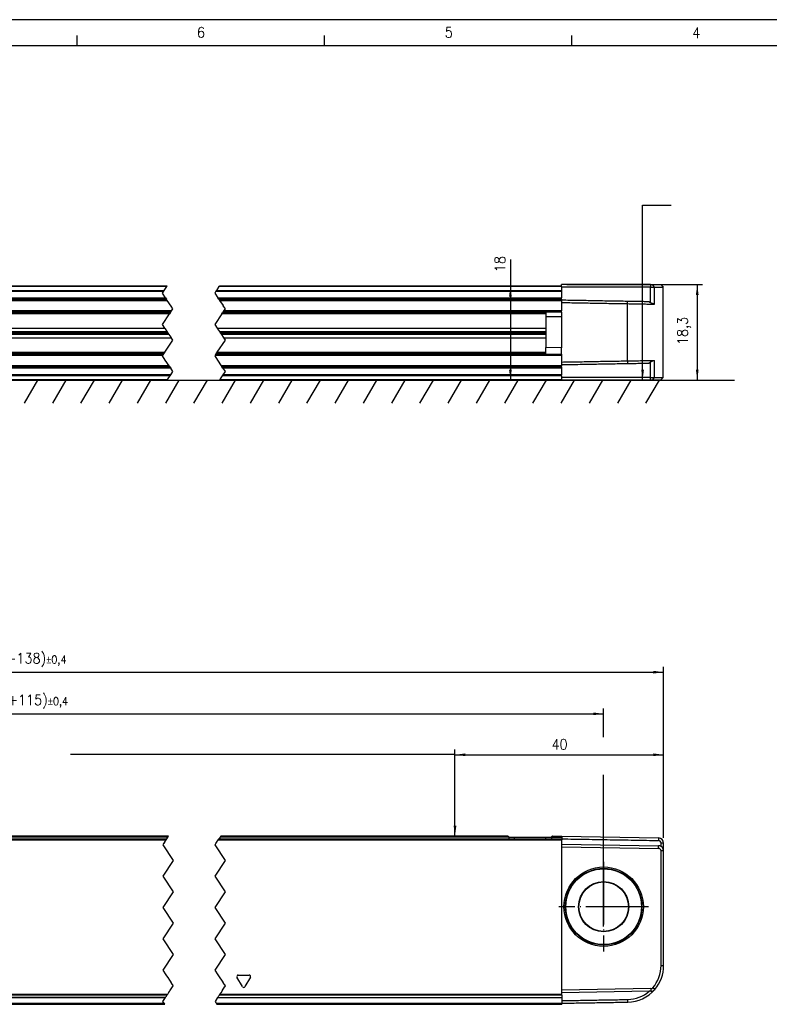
# Model space of a CAD drawing. Header units: millimetres. Extents: x -500 to 879, y -326 to 328.
# Tile 13 of 19: x -207 to -64, y 139 to 328. Entities that reach past the tile are written whole.
import ezdxf

# ---------------------------------------------------------------- set-up
doc = ezdxf.new("R2010")
doc.units = ezdxf.units.MM
doc.linetypes.add('DOT_CENTER', pattern=[14, 12, -1, 0, -1])
doc.layers.add('1', color=7, linetype='Continuous')
doc.styles.add('CONVERTER_11', font='txt.shx', dxfattribs={"width": 0.9})
doc.dimstyles.new('ME10_DIM_15', dxfattribs={"dimtxt": 2, "dimasz": 2, "dimexe": 1, "dimexo": 1, "dimgap": 1, "dimtad": 1, "dimdsep": 46, "dimtxsty": 'CONVERTER_11', "dimsah": 1, "dimcen": 0.09, "dimclrd": 2, "dimclre": 2, "dimclrt": 2, "dimadec": 0, "dimazin": 0, "dimtfac": 1, "dimtdec": 4, "dimtix": 1, "dimtmove": 0, "dimatfit": 3, "dimfxl": 1, "dimtolj": 1, "dimtzin": 0, "dimarcsym": 0})
doc.dimstyles.new('ME10_DIM_16', dxfattribs={"dimtxt": 2, "dimasz": 2, "dimexe": 1, "dimexo": 1, "dimgap": 1, "dimtad": 1, "dimdsep": 46, "dimtxsty": 'CONVERTER_11', "dimsah": 1, "dimcen": 0.09, "dimclrd": 2, "dimclre": 2, "dimclrt": 2, "dimadec": 0, "dimazin": 0, "dimtfac": 1, "dimtdec": 4, "dimtix": 1, "dimtmove": 0, "dimatfit": 3, "dimfxl": 1, "dimtolj": 1, "dimtzin": 0, "dimarcsym": 0})
doc.dimstyles.new('ME10_DIM_22', dxfattribs={"dimtxt": 2, "dimasz": 2, "dimexe": 1, "dimexo": 1, "dimgap": 1, "dimtad": 1, "dimdsep": 46, "dimtxsty": 'CONVERTER_11', "dimsah": 1, "dimcen": 0.09, "dimclrd": 2, "dimclre": 2, "dimclrt": 2, "dimadec": 0, "dimazin": 0, "dimtfac": 1, "dimtdec": 4, "dimtix": 1, "dimtmove": 0, "dimatfit": 3, "dimfxl": 1, "dimtolj": 1, "dimtzin": 0, "dimarcsym": 0})
doc.dimstyles.new('ME10_DIM_24', dxfattribs={"dimtxt": 2, "dimasz": 2, "dimexe": 1, "dimexo": 1, "dimgap": 1, "dimtad": 1, "dimdsep": 46, "dimtxsty": 'CONVERTER_11', "dimsah": 1, "dimcen": 0.09, "dimclrd": 2, "dimclre": 2, "dimclrt": 2, "dimadec": 0, "dimazin": 0, "dimtol": 1, "dimtp": 0.4, "dimtm": 0.4, "dimtfac": 0.75, "dimtdec": 0, "dimtix": 1, "dimtmove": 0, "dimatfit": 3, "dimfxl": 1, "dimtolj": 1, "dimtzin": 0, "dimarcsym": 0})
doc.dimstyles.new('ME10_DIM_25', dxfattribs={"dimtxt": 2, "dimasz": 2, "dimexe": 1, "dimexo": 1, "dimgap": 1, "dimtad": 1, "dimdsep": 46, "dimtxsty": 'CONVERTER_11', "dimsah": 1, "dimcen": 0.09, "dimclrd": 2, "dimclre": 2, "dimclrt": 2, "dimadec": 0, "dimazin": 0, "dimtol": 1, "dimtp": 0.4, "dimtm": 0.4, "dimtfac": 0.75, "dimtdec": 0, "dimtix": 1, "dimtmove": 0, "dimatfit": 3, "dimfxl": 1, "dimtolj": 1, "dimtzin": 0, "dimarcsym": 0})
doc.dimstyles.get("Standard").update_dxf_attribs({"dimtxt": 0.18, "dimasz": 0.18, "dimexe": 0.18, "dimexo": 0.0625, "dimgap": 0.09, "dimtad": 0, "dimtih": 1, "dimtoh": 1, "dimdec": 4, "dimzin": 0, "dimdsep": 46, "dimtxsty": 'Standard', "dimcen": 0.09, "dimadec": 0, "dimazin": 0, "dimtfac": 1, "dimtdec": 4, "dimtofl": 0, "dimtmove": 0, "dimatfit": 3, "dimfxl": 1, "dimtolj": 1, "dimtzin": 0, "dimarcsym": 0})

# ---------------------------------------------------------------- blocks, each defined once
blk = doc.blocks.new('REGLA_S-520-T__26', base_point=(-328.87, 258.75))
at = {"color": 7, "linetype": 'Continuous'}
for p, q in [((-328.37, 277.05), (-328.87, 276.55)), ((-328.87, 276.55), (-328.87, 259.25)), ((-327.17, 276.55), (-328.87, 276.55)), ((-326.79, 277.05), (-328.37, 277.05)), ((-326.43, 276.55), (-327.17, 276.55)), ((-326.42, 277.05), (-326.79, 277.05)), ((-312.37, 276.55), (-326.43, 276.55)), ((-309.37, 277.05), (-326.42, 277.05)), ((-309.37, 277.05), (-309.37, 276.75)), ((-303.64, 276.75), (-309.37, 276.75)), ((-295.1, 276.75), (-303.64, 276.75)), ((-291.24, 276.75), (-295.1, 276.75)), ((-251.5, 276.75), (-291.24, 276.75)), ((-251.5, 276.75), (-247.64, 276.75)), ((-247.64, 276.75), (-239.1, 276.75)), ((-239.1, 276.75), (-219.37, 276.75)), ((-178.94, 276.75), (-219.37, 276.75)), ((-103.34, 276.75), (-168.94, 276.75)), ((-103.34, 276.75), (-103.34, 277.05)), ((-86.29, 277.05), (-103.34, 277.05)), ((-103.34, 276.65), (-103.34, 276.75)), ((-103.34, 276.65), (-103.34, 276.55)), ((-103.34, 276.55), (-103.34, 275.93)), ((-86.29, 276.55), (-103.34, 276.55)), ((-103.34, 275.93), (-103.34, 275.75)), ((-103.34, 275.75), (-103.34, 274.49)), ((-86.29, 277.05), (-85.92, 277.05)), ((-86.29, 276.55), (-85.55, 276.55)), ((-85.92, 277.05), (-84.34, 277.05)), ((-85.55, 276.55), (-83.84, 276.55)), ((-84.34, 277.05), (-83.84, 276.55)), ((-83.84, 259.25), (-83.84, 276.55)), ((-326.11, 273.81), (-326.43, 273.59)), ((-219.37, 274.21), (-179.05, 274.21)), ((-169.05, 274.21), (-103.34, 274.21)), ((-103.34, 274.21), (-103.34, 274.49)), ((-103.34, 274.21), (-103.34, 274.1)), ((-103.34, 274.1), (-103.34, 274.01)), ((-103.34, 274.01), (-103.34, 273.6)), ((-103.34, 273.6), (-103.34, 271.98)), ((-86.6, 273.81), (-86.29, 273.59)), ((-178.26, 271.78), (-219.37, 271.78)), ((-103.34, 271.78), (-168.26, 271.78)), ((-106.34, 271.78), (-106.34, 270.83)), ((-103.34, 271.78), (-103.34, 271.98)), ((-103.34, 271.78), (-103.34, 270.85)), ((-103.34, 270.85), (-106.34, 270.83)), ((-106.34, 270.83), (-106.34, 264.97)), ((-219.37, 268.7), (-179.38, 268.7)), ((-219.37, 268.04), (-178.94, 268.04)), ((-169.38, 268.7), (-106.34, 268.7)), ((-168.94, 268.04), (-106.34, 268.04)), ((-178.74, 267.75), (-219.37, 267.75)), ((-178.55, 267.46), (-219.37, 267.46)), ((-178.11, 266.8), (-219.37, 266.8)), ((-106.34, 267.75), (-168.74, 267.75)), ((-106.34, 267.46), (-168.55, 267.46)), ((-106.34, 266.8), (-168.11, 266.8)), ((-103.34, 264.95), (-106.34, 264.97)), ((-106.34, 263.72), (-106.34, 264.97)), ((-103.34, 263.72), (-103.34, 264.95)), ((-326.11, 261.99), (-326.43, 262.21)), ((-219.37, 263.72), (-179.63, 263.72)), ((-169.63, 263.72), (-103.34, 263.72)), ((-103.34, 263.72), (-103.34, 263.52)), ((-103.34, 263.52), (-103.34, 262.2)), ((-86.6, 261.99), (-86.29, 262.21)), ((-178.44, 261.29), (-219.37, 261.29)), ((-103.34, 261.29), (-168.44, 261.29)), ((-103.34, 262.2), (-103.34, 261.7)), ((-103.34, 261.7), (-103.34, 261.49)), ((-103.34, 261.29), (-103.34, 261.49)), ((-103.34, 261.29), (-103.34, 261.01)), ((-103.34, 261.01), (-103.34, 259.75)), ((-327.17, 259.25), (-328.87, 259.25)), ((-328.37, 258.75), (-328.87, 259.25)), ((-326.79, 258.75), (-328.37, 258.75)), ((-326.43, 259.25), (-327.17, 259.25)), ((-326.42, 258.75), (-326.79, 258.75)), ((-326.43, 259.25), (-312.37, 259.25)), ((-326.42, 258.75), (-312.37, 258.75)), ((-312.37, 258.75), (-309.42, 258.75)), ((-309.37, 258.75), (-291.24, 258.75)), ((-251.5, 258.75), (-291.24, 258.75)), ((-251.5, 258.75), (-219.37, 258.75)), ((-178.94, 258.75), (-219.37, 258.75)), ((-168.94, 258.75), (-103.34, 258.75)), ((-103.34, 259.57), (-103.34, 259.75)), ((-103.34, 259.57), (-103.34, 259.25)), ((-103.34, 259.25), (-103.34, 258.85)), ((-86.29, 259.25), (-103.34, 259.25)), ((-103.34, 258.85), (-103.34, 258.8)), ((-103.34, 258.8), (-103.34, 258.75)), ((-103.34, 258.8), (-103.29, 258.8)), ((-103.29, 258.8), (-103.29, 258.75)), ((-86.29, 258.75), (-103.29, 258.75)), ((-86.29, 259.25), (-85.55, 259.25)), ((-85.92, 258.75), (-86.29, 258.75)), ((-84.34, 258.75), (-85.92, 258.75)), ((-85.55, 259.25), (-83.84, 259.25)), ((-84.34, 258.75), (-83.84, 259.25))]:
    blk.add_line(p, q, dxfattribs=at)
at = {"color": 3, "linetype": 'Continuous'}
for p, q in [((-326.79, 277.05), (-327.17, 276.55)), ((-327.17, 276.55), (-327.17, 273.29)), ((-326.42, 277.05), (-326.43, 276.55)), ((-326.43, 276.55), (-326.43, 273.59)), ((-251.56, 276.65), (-291.19, 276.65)), ((-179.01, 276.65), (-219.37, 276.65)), ((-219.37, 275.93), (-179.49, 275.93)), ((-219.37, 275.75), (-179.61, 275.75)), ((-169.61, 275.75), (-103.34, 275.75)), ((-169.49, 275.93), (-103.34, 275.93)), ((-103.34, 276.65), (-169.01, 276.65)), ((-86.29, 277.05), (-86.29, 276.55)), ((-86.29, 273.59), (-86.29, 276.55)), ((-85.55, 276.55), (-85.92, 277.05)), ((-85.55, 273.29), (-85.55, 276.55)), ((-321.99, 273.38), (-321.99, 273.88)), ((-219.37, 274.49), (-179.24, 274.49)), ((-219.37, 274.01), (-178.92, 274.01)), ((-169.24, 274.49), (-103.34, 274.49)), ((-168.92, 274.01), (-103.34, 274.01)), ((-90.72, 273.38), (-90.72, 273.88)), ((-321.99, 273.38), (-321.99, 262.42)), ((-178.12, 271.98), (-219.37, 271.98)), ((-219.37, 271.64), (-178.35, 271.64)), ((-168.35, 271.64), (-106.34, 271.64)), ((-103.34, 271.98), (-168.12, 271.98)), ((-90.72, 262.42), (-90.72, 273.38)), ((-178.48, 271.44), (-219.37, 271.44)), ((-106.34, 271.44), (-168.48, 271.44)), ((-103.34, 270.85), (-103.34, 264.95)), ((-327.17, 262.51), (-327.17, 259.25)), ((-326.43, 262.21), (-326.43, 259.25)), ((-321.99, 262.42), (-321.99, 261.92)), ((-219.37, 264.06), (-179.4, 264.06)), ((-179.54, 263.86), (-219.37, 263.86)), ((-219.37, 263.52), (-179.77, 263.52)), ((-169.77, 263.52), (-103.34, 263.52)), ((-106.34, 263.86), (-169.54, 263.86)), ((-169.4, 264.06), (-106.34, 264.06)), ((-90.72, 262.42), (-90.72, 261.92)), ((-86.29, 259.25), (-86.29, 262.21)), ((-85.55, 259.25), (-85.55, 262.51)), ((-178.57, 261.49), (-219.37, 261.49)), ((-178.25, 261.01), (-219.37, 261.01)), ((-103.34, 261.49), (-168.57, 261.49)), ((-103.34, 261.01), (-168.25, 261.01)), ((-326.79, 258.75), (-327.17, 259.25)), ((-326.42, 258.75), (-326.43, 259.25)), ((-291.19, 258.85), (-251.56, 258.85)), ((-178.27, 259.75), (-219.37, 259.75)), ((-178.4, 259.57), (-219.37, 259.57)), ((-219.37, 258.85), (-178.88, 258.85)), ((-168.88, 258.85), (-103.34, 258.85)), ((-103.34, 259.57), (-168.4, 259.57)), ((-103.34, 259.75), (-168.27, 259.75)), ((-86.29, 258.75), (-86.29, 259.25)), ((-85.92, 258.75), (-85.55, 259.25))]:
    blk.add_line(p, q, dxfattribs=at)
at = {"color": 2, "linetype": 'DOT_CENTER'}
for p, q in [((-179.84, 275.4), (-179.61, 275.75)), ((-179.61, 275.75), (-179.49, 275.93)), ((-179.49, 275.93), (-179.01, 276.65)), ((-179.01, 276.65), (-178.94, 276.75)), ((-169.61, 275.75), (-169.84, 275.4)), ((-169.49, 275.93), (-169.61, 275.75)), ((-169.01, 276.65), (-169.49, 275.93)), ((-168.94, 276.75), (-169.01, 276.65)), ((-179.24, 274.49), (-179.84, 275.4)), ((-179.24, 274.49), (-179.05, 274.21)), ((-178.92, 274.01), (-179.05, 274.21)), ((-178.19, 272.92), (-178.92, 274.01)), ((-169.84, 275.4), (-169.24, 274.49)), ((-169.05, 274.21), (-169.24, 274.49)), ((-169.05, 274.21), (-168.92, 274.01)), ((-168.92, 274.01), (-168.24, 273)), ((-178.35, 271.64), (-178.48, 271.44)), ((-178.35, 271.64), (-178.26, 271.78)), ((-178.26, 271.78), (-178.21, 271.86)), ((-178.21, 271.86), (-178.12, 271.98)), ((-177.84, 272.4), (-178.19, 272.92)), ((-178.12, 271.98), (-177.84, 272.4)), ((-168.48, 271.44), (-168.35, 271.64)), ((-168.26, 271.78), (-168.35, 271.64)), ((-168.21, 271.86), (-168.26, 271.78)), ((-168.19, 272.92), (-168.24, 273)), ((-168.12, 271.98), (-168.21, 271.86)), ((-168.19, 272.92), (-167.84, 272.4)), ((-167.84, 272.4), (-168.12, 271.98)), ((-179.84, 269.4), (-178.48, 271.44)), ((-168.48, 271.44), (-169.84, 269.4)), ((-179.38, 268.7), (-179.84, 269.4)), ((-179.28, 268.55), (-179.38, 268.7)), ((-178.94, 268.04), (-179.28, 268.55)), ((-178.74, 267.75), (-178.94, 268.04)), ((-169.84, 269.4), (-169.38, 268.7)), ((-169.38, 268.7), (-169.28, 268.55)), ((-169.28, 268.55), (-168.94, 268.04)), ((-168.94, 268.04), (-168.74, 267.75)), ((-179.4, 264.06), (-177.84, 266.4)), ((-178.55, 267.46), (-178.74, 267.75)), ((-178.21, 266.95), (-178.55, 267.46)), ((-178.11, 266.8), (-178.21, 266.95)), ((-177.84, 266.4), (-178.11, 266.8)), ((-167.84, 266.4), (-169.4, 264.06)), ((-168.74, 267.75), (-168.55, 267.46)), ((-168.55, 267.46), (-168.21, 266.95)), ((-168.21, 266.95), (-168.11, 266.8)), ((-168.11, 266.8), (-167.84, 266.4)), ((-179.84, 263.4), (-179.77, 263.52)), ((-179.3, 262.58), (-179.84, 263.4)), ((-179.77, 263.52), (-179.68, 263.65)), ((-179.68, 263.65), (-179.63, 263.72)), ((-179.63, 263.72), (-179.54, 263.86)), ((-179.4, 264.06), (-179.54, 263.86)), ((-178.57, 261.49), (-179.3, 262.58)), ((-169.77, 263.52), (-169.84, 263.4)), ((-169.84, 263.4), (-169.3, 262.58)), ((-169.68, 263.65), (-169.77, 263.52)), ((-169.63, 263.72), (-169.68, 263.65)), ((-169.54, 263.86), (-169.63, 263.72)), ((-169.54, 263.86), (-169.4, 264.06)), ((-169.3, 262.58), (-168.57, 261.49)), ((-178.44, 261.29), (-178.57, 261.49)), ((-178.44, 261.29), (-178.25, 261.01)), ((-178.27, 259.75), (-177.84, 260.4)), ((-177.84, 260.4), (-178.25, 261.01)), ((-168.57, 261.49), (-168.44, 261.29)), ((-168.25, 261.01), (-168.44, 261.29)), ((-167.84, 260.4), (-168.27, 259.75)), ((-168.25, 261.01), (-167.84, 260.4)), ((-178.88, 258.85), (-178.94, 258.75)), ((-178.81, 258.95), (-178.88, 258.85)), ((-178.81, 258.95), (-178.4, 259.57)), ((-178.4, 259.57), (-178.27, 259.75)), ((-168.88, 258.85), (-168.94, 258.75)), ((-168.81, 258.95), (-168.88, 258.85)), ((-168.4, 259.57), (-168.81, 258.95)), ((-168.27, 259.75), (-168.4, 259.57))]:
    blk.add_line(p, q, dxfattribs=at)
at = {"color": 7, "linetype": 'Continuous'}
for points, knots in [([(-326.43, 273.59), (-326.49, 273.55), (-326.62, 273.47), (-326.8, 273.38), (-326.96, 273.32), (-327.06, 273.3), (-327.09, 273.29)], [0, 0, 0, 0, 0.2322232, 0.4424336, 0.6194337, 0.7344718, 0.7344718, 0.7344718, 0.7344718]), ([(-321.99, 273.88), (-322.44, 273.87), (-323.32, 273.86), (-324.46, 273.84), (-325.38, 273.82), (-325.88, 273.81), (-326.11, 273.81)], [0, 0, 0, 0, 1.348748, 2.635871, 3.411692, 4.119118, 4.119118, 4.119118, 4.119118]), ([(-312.37, 274.05), (-312.92, 274.04), (-314.02, 274.02), (-316.18, 273.98), (-318.83, 273.93), (-320.94, 273.9), (-321.99, 273.88)], [0, 0, 0, 0, 1.651431, 3.302863, 6.463121, 9.622621, 9.622621, 9.622621, 9.622621]), ([(-312.37, 273.55), (-312.92, 273.54), (-314.02, 273.52), (-316.18, 273.48), (-318.83, 273.43), (-320.94, 273.4), (-321.99, 273.38)], [0, 0, 0, 0, 1.651431, 3.302863, 6.463247, 9.623627, 9.623627, 9.623627, 9.623627]), ([(-103.34, 274.1), (-102.29, 274.08), (-100.19, 274.05), (-97.04, 273.99), (-93.88, 273.93), (-91.78, 273.9), (-90.72, 273.88)], [0, 0, 0, 0, 3.15166, 6.30332, 9.463578, 12.623077, 12.623077, 12.623077, 12.623077]), ([(-103.34, 273.6), (-102.29, 273.58), (-100.19, 273.55), (-97.04, 273.49), (-93.88, 273.43), (-91.78, 273.4), (-90.72, 273.38)], [0, 0, 0, 0, 3.15166, 6.30332, 9.463704, 12.624084, 12.624084, 12.624084, 12.624084]), ([(-90.72, 273.88), (-90.27, 273.87), (-89.4, 273.86), (-88.26, 273.84), (-87.33, 273.82), (-86.84, 273.81), (-86.6, 273.81)], [0, 0, 0, 0, 1.348748, 2.635871, 3.411692, 4.119118, 4.119118, 4.119118, 4.119118]), ([(-85.62, 273.29), (-85.66, 273.3), (-85.75, 273.32), (-85.93, 273.39), (-86.11, 273.48), (-86.23, 273.56), (-86.29, 273.59)], [0, 0, 0, 0, 0.1150381, 0.2920382, 0.5482243, 0.7344433, 0.7344433, 0.7344433, 0.7344433]), ([(-327.09, 273.29), (-327.11, 273.29), (-327.13, 273.29), (-327.16, 273.29), (-327.17, 273.29)], [0, 0, 0, 0, 0.03784451, 0.07535163, 0.07535163, 0.07535163, 0.07535163]), ([(-321.99, 273.38), (-322.48, 273.37), (-323.42, 273.36), (-324.78, 273.33), (-325.99, 273.31), (-326.75, 273.3), (-327.09, 273.29)], [0, 0, 0, 0, 1.45285, 2.839722, 4.057135, 5.101104, 5.101104, 5.101104, 5.101104]), ([(-90.72, 273.38), (-90.24, 273.37), (-89.29, 273.36), (-87.94, 273.33), (-86.72, 273.31), (-85.97, 273.3), (-85.62, 273.29)], [0, 0, 0, 0, 1.45285, 2.839722, 4.057135, 5.101104, 5.101104, 5.101104, 5.101104]), ([(-85.62, 273.29), (-85.61, 273.29), (-85.58, 273.29), (-85.56, 273.29), (-85.55, 273.29)], [0, 0, 0, 0, 0.03784454, 0.07535239, 0.07535239, 0.07535239, 0.07535239]), ([(-327.08, 262.51), (-327.09, 262.51), (-327.12, 262.51), (-327.15, 262.51), (-327.17, 262.51)], [0, 0, 0, 0, 0.04570452, 0.09092027, 0.09092027, 0.09092027, 0.09092027]), ([(-321.99, 262.42), (-322.48, 262.43), (-323.42, 262.44), (-324.77, 262.47), (-325.98, 262.49), (-326.73, 262.5), (-327.08, 262.51)], [0, 0, 0, 0, 1.45285, 2.839722, 4.047794, 5.085535, 5.085535, 5.085535, 5.085535]), ([(-327.08, 262.51), (-327.04, 262.5), (-326.95, 262.47), (-326.81, 262.42), (-326.63, 262.34), (-326.51, 262.26), (-326.43, 262.21)], [0, 0, 0, 0, 0.1301788, 0.2770345, 0.4475943, 0.7194568, 0.7194568, 0.7194568, 0.7194568]), ([(-312.37, 262.25), (-312.92, 262.26), (-314.02, 262.28), (-316.18, 262.32), (-318.83, 262.37), (-320.94, 262.4), (-321.99, 262.42)], [0, 0, 0, 0, 1.651431, 3.302863, 6.463247, 9.623627, 9.623627, 9.623627, 9.623627]), ([(-103.34, 262.2), (-102.29, 262.22), (-100.19, 262.25), (-97.04, 262.31), (-93.88, 262.37), (-91.78, 262.4), (-90.72, 262.42)], [0, 0, 0, 0, 3.15166, 6.30332, 9.463704, 12.624084, 12.624084, 12.624084, 12.624084]), ([(-90.72, 262.42), (-90.24, 262.43), (-89.29, 262.44), (-87.94, 262.47), (-86.73, 262.49), (-85.98, 262.5), (-85.64, 262.5)], [0, 0, 0, 0, 1.45285, 2.839722, 4.047794, 5.085555, 5.085555, 5.085555, 5.085555]), ([(-86.29, 262.21), (-86.22, 262.25), (-86.1, 262.33), (-85.92, 262.42), (-85.77, 262.47), (-85.68, 262.49), (-85.64, 262.5)], [0, 0, 0, 0, 0.2322232, 0.4424336, 0.5889915, 0.717661, 0.717661, 0.717661, 0.717661]), ([(-85.64, 262.5), (-85.63, 262.5), (-85.62, 262.51), (-85.59, 262.51), (-85.57, 262.51), (-85.56, 262.51), (-85.55, 262.51)], [0, 0, 0, 0, 0.02214922, 0.04363428, 0.06769241, 0.09004996, 0.09004996, 0.09004996, 0.09004996]), ([(-321.99, 261.92), (-322.44, 261.93), (-323.32, 261.94), (-324.46, 261.96), (-325.38, 261.98), (-325.88, 261.99), (-326.11, 261.99)], [0, 0, 0, 0, 1.348748, 2.635871, 3.411692, 4.119118, 4.119118, 4.119118, 4.119118]), ([(-312.37, 261.75), (-312.92, 261.76), (-314.02, 261.78), (-316.18, 261.82), (-318.83, 261.87), (-320.94, 261.9), (-321.99, 261.92)], [0, 0, 0, 0, 1.651431, 3.302863, 6.463121, 9.622621, 9.622621, 9.622621, 9.622621]), ([(-103.34, 261.7), (-102.29, 261.72), (-100.19, 261.75), (-97.04, 261.81), (-93.88, 261.87), (-91.78, 261.9), (-90.72, 261.92)], [0, 0, 0, 0, 3.15166, 6.30332, 9.463578, 12.623077, 12.623077, 12.623077, 12.623077]), ([(-90.72, 261.92), (-90.27, 261.93), (-89.4, 261.94), (-88.26, 261.96), (-87.33, 261.98), (-86.84, 261.99), (-86.6, 261.99)], [0, 0, 0, 0, 1.348748, 2.635871, 3.411692, 4.119118, 4.119118, 4.119118, 4.119118])]:
    blk.add_open_spline(points, degree=3, knots=knots, dxfattribs=at)
blk = doc.blocks.new('REGLA_S2-520-T__28', base_point=(-328.87, 258.75))
blk.add_blockref('REGLA_S-520-T__26', (-328.87, 258.75))
blk = doc.blocks.new('*D56')
at = {"layer": '1', "color": 2, "linetype": 'Continuous'}
for p, q in [((-113.15, 281.82), (-113.15, 276.75)), ((-104.34, 276.75), (-114.15, 276.75)), ((-113.15, 276.75), (-113.15, 258.75)), ((-104.34, 258.75), (-114.15, 258.75))]:
    blk.add_line(p, q, dxfattribs=at)
at = {"layer": '1', "color": 2}
for points in [[(-112.89, 274.75), (-113.41, 274.75), (-113.15, 276.75)], [(-113.41, 260.75), (-112.89, 260.75), (-113.15, 258.75)]]:
    blk.add_solid(points, dxfattribs=at)
at = {"layer": '1', "color": 2, "insert": (-114.15, 279.42), "char_height": 2, "attachment_point": 7, "rotation": 90, "line_spacing_factor": 0.60024, "style": 'CONVERTER_11'}
blk.add_mtext('18', dxfattribs=at)
blk = doc.blocks.new('*D57')
at = {"layer": '1', "color": 2, "linetype": 'Continuous'}
for p, q in [((-102.34, 277.05), (-76.33, 277.05)), ((-77.33, 277.05), (-77.33, 258.75)), ((-85.29, 258.75), (-76.33, 258.75))]:
    blk.add_line(p, q, dxfattribs=at)
at = {"layer": '1', "color": 2}
for points in [[(-77.07, 275.05), (-77.59, 275.05), (-77.33, 277.05)], [(-77.59, 260.75), (-77.07, 260.75), (-77.33, 258.75)]]:
    blk.add_solid(points, dxfattribs=at)
at = {"layer": '1', "color": 2, "insert": (-78.53, 265.45), "char_height": 2, "attachment_point": 7, "rotation": 90, "line_spacing_factor": 0.60024, "style": 'CONVERTER_11'}
blk.add_mtext('18,3', dxfattribs=at)
blk = doc.blocks.new('REGLA_S-520-T__33', base_point=(-328.8, 139.15))
at = {"color": 3, "linetype": 'Continuous'}
for p, q in [((-309.3, 170.66), (-179.14, 170.66)), ((-178.81, 171.15), (-299.13, 171.15)), ((-169.14, 170.66), (-103.27, 170.66)), ((-113.44, 171.15), (-168.81, 171.15)), ((-112.37, 170.86), (-112.37, 171.15)), ((-106.37, 170.86), (-106.37, 171.15)), ((-105.3, 171.15), (-103.27, 171.15)), ((-84.76, 171.03), (-84.76, 170.83)), ((-84.76, 170.83), (-84.76, 170.53)), ((-83.77, 170.03), (-84.27, 170.03)), ((-84.76, 169.03), (-84.76, 169.53)), ((-83.77, 168.53), (-84.27, 168.53)), ((-84.27, 146.57), (-83.77, 146.57)), ((-164.49, 142.53), (-165.56, 144.37)), ((-165.34, 144.75), (-163.21, 144.75)), ((-162.99, 144.37), (-164.06, 142.53)), ((-86.22, 142.15), (-86.21, 141.65)), ((-85.48, 141.99), (-85.85, 142.32)), ((-178.87, 141.05), (-309.3, 141.05)), ((-178.99, 140.88), (-309.3, 140.88)), ((-179.27, 140.45), (-309.3, 140.45)), ((-169.27, 140.46), (-103.27, 140.46)), ((-103.27, 140.88), (-168.99, 140.88)), ((-103.27, 141.05), (-168.87, 141.05)), ((-90.65, 139.57), (-90.65, 140.07)), ((-309.3, 139.35), (-179.54, 139.35)), ((-169.54, 139.35), (-103.27, 139.35))]:
    blk.add_line(p, q, dxfattribs=at)
at = {"color": 7, "linetype": 'Continuous'}
for p, q in [((-307.27, 170.86), (-179, 170.86)), ((-178.67, 171.35), (-298.84, 171.35)), ((-169, 170.86), (-113.44, 170.86)), ((-113.74, 171.35), (-168.67, 171.35)), ((-113.44, 171.15), (-112.37, 171.15)), ((-113.44, 171.15), (-113.44, 170.86)), ((-113.44, 170.86), (-103.27, 170.86)), ((-112.37, 171.15), (-106.37, 171.15)), ((-106.37, 171.15), (-105.3, 171.15)), ((-105.3, 171.15), (-105.3, 170.86)), ((-105.01, 171.35), (-104.27, 171.35)), ((-104.27, 171.35), (-103.27, 171.35)), ((-103.27, 171.35), (-103.27, 171.15)), ((-103.27, 171.35), (-84.76, 171.03)), ((-103.27, 171.15), (-103.27, 170.86)), ((-103.27, 170.86), (-103.27, 170.84)), ((-103.27, 170.84), (-103.27, 170.66)), ((-103.27, 169.85), (-103.27, 170.66)), ((-103.27, 169.85), (-84.76, 169.53)), ((-103.27, 169.35), (-103.27, 169.85)), ((-83.77, 168.53), (-83.77, 170.03)), ((-103.27, 141.85), (-103.27, 169.35)), ((-103.27, 169.35), (-84.76, 169.03)), ((-84.27, 146.57), (-84.27, 168.53)), ((-83.77, 146.57), (-83.77, 168.53)), ((-86.22, 142.15), (-103.27, 141.85)), ((-103.27, 141.36), (-103.27, 141.85)), ((-86.53, 141.64), (-103.27, 141.36)), ((-86.21, 141.65), (-86.53, 141.64)), ((-309.3, 140.43), (-179.28, 140.43)), ((-169.28, 140.43), (-103.27, 140.43)), ((-103.27, 141.05), (-103.27, 141.36)), ((-103.27, 140.88), (-103.27, 141.05)), ((-103.27, 140.88), (-103.27, 140.46)), ((-103.27, 140.46), (-103.27, 140.43)), ((-103.27, 140.43), (-103.27, 139.85)), ((-103.27, 139.85), (-103.27, 139.35)), ((-230.03, 139.15), (-179.41, 139.15)), ((-169.41, 139.15), (-103.27, 139.15)), ((-103.27, 139.35), (-103.27, 139.15))]:
    blk.add_line(p, q, dxfattribs=at)
at = {"color": 2, "linetype": 'DOT_CENTER'}
for p, q in [((-179.62, 169.94), (-179.77, 169.7)), ((-179.61, 169.95), (-179.62, 169.94)), ((-179.48, 170.14), (-179.61, 169.95)), ((-179.48, 170.14), (-179.14, 170.66)), ((-179.14, 170.66), (-179.01, 170.84)), ((-179.01, 170.84), (-179, 170.86)), ((-179, 170.86), (-178.81, 171.15)), ((-178.81, 171.15), (-178.67, 171.35)), ((-169.77, 169.7), (-169.62, 169.94)), ((-169.62, 169.94), (-169.61, 169.95)), ((-169.61, 169.95), (-169.48, 170.14)), ((-169.48, 170.14), (-169.14, 170.66)), ((-169.01, 170.84), (-169.14, 170.66)), ((-169, 170.86), (-169.01, 170.84)), ((-168.81, 171.15), (-169, 170.86)), ((-168.67, 171.35), (-168.81, 171.15)), ((-179.77, 169.7), (-177.77, 166.7)), ((-167.77, 166.7), (-169.77, 169.7)), ((-177.77, 166.7), (-179.77, 163.7)), ((-169.77, 163.7), (-167.77, 166.7)), ((-179.77, 163.7), (-177.77, 160.7)), ((-167.77, 160.7), (-169.77, 163.7)), ((-177.77, 160.7), (-179.77, 157.7)), ((-169.77, 157.7), (-167.77, 160.7)), ((-179.77, 157.7), (-177.77, 154.7)), ((-167.77, 154.7), (-169.77, 157.7)), ((-177.77, 154.7), (-179.77, 151.7)), ((-169.77, 151.7), (-167.77, 154.7)), ((-179.77, 151.7), (-177.77, 148.7)), ((-167.77, 148.7), (-169.77, 151.7)), ((-177.77, 148.7), (-179.77, 145.7)), ((-169.77, 145.7), (-167.77, 148.7)), ((-179.77, 145.7), (-179.17, 144.79)), ((-169.17, 144.79), (-169.77, 145.7)), ((-179.17, 144.79), (-178.69, 144.08)), ((-178.69, 144.08), (-178.65, 144.02)), ((-178.65, 144.02), (-178.63, 143.99)), ((-178.63, 143.99), (-178.62, 143.96)), ((-178.62, 143.96), (-178.23, 143.38)), ((-178.19, 143.33), (-178.23, 143.38)), ((-168.65, 144.02), (-169.17, 144.79)), ((-168.62, 143.96), (-168.65, 144.02)), ((-168.23, 143.38), (-168.62, 143.96)), ((-168.19, 143.33), (-168.23, 143.38)), ((-178.67, 141.36), (-178.49, 141.63)), ((-178.49, 141.63), (-178.43, 141.72)), ((-178.43, 141.72), (-177.77, 142.7)), ((-177.99, 143.02), (-178.19, 143.33)), ((-177.9, 142.89), (-177.99, 143.02)), ((-177.88, 142.86), (-177.9, 142.89)), ((-177.87, 142.85), (-177.88, 142.86)), ((-177.78, 142.71), (-177.87, 142.85)), ((-177.77, 142.7), (-177.78, 142.71)), ((-168.49, 141.63), (-168.67, 141.36)), ((-168.49, 141.63), (-168.43, 141.72)), ((-168.43, 141.72), (-167.88, 142.54)), ((-167.99, 143.02), (-168.19, 143.33)), ((-167.9, 142.89), (-167.99, 143.02)), ((-167.88, 142.86), (-167.9, 142.89)), ((-167.87, 142.85), (-167.88, 142.86)), ((-167.88, 142.54), (-167.85, 142.59)), ((-167.78, 142.71), (-167.87, 142.85)), ((-167.85, 142.59), (-167.79, 142.67)), ((-167.79, 142.67), (-167.77, 142.7)), ((-167.77, 142.7), (-167.78, 142.71)), ((-179.77, 139.7), (-179.28, 140.43)), ((-179.63, 139.49), (-179.77, 139.7)), ((-179.28, 140.43), (-179.27, 140.45)), ((-179.27, 140.45), (-179.18, 140.59)), ((-179.18, 140.59), (-179.08, 140.73)), ((-179.08, 140.73), (-179, 140.85)), ((-179, 140.85), (-178.99, 140.88)), ((-178.99, 140.88), (-178.88, 141.04)), ((-178.87, 141.05), (-178.88, 141.04)), ((-178.87, 141.05), (-178.85, 141.09)), ((-178.85, 141.09), (-178.78, 141.19)), ((-178.78, 141.19), (-178.74, 141.25)), ((-178.67, 141.36), (-178.74, 141.25)), ((-169.28, 140.43), (-169.77, 139.7)), ((-169.77, 139.7), (-169.63, 139.49)), ((-169.27, 140.46), (-169.28, 140.43)), ((-169.18, 140.59), (-169.27, 140.46)), ((-169.08, 140.73), (-169.18, 140.59)), ((-169, 140.85), (-169.08, 140.73)), ((-168.99, 140.88), (-169, 140.85)), ((-168.88, 141.04), (-168.99, 140.88)), ((-168.87, 141.05), (-168.88, 141.04)), ((-168.87, 141.05), (-168.85, 141.09)), ((-168.78, 141.19), (-168.85, 141.09)), ((-168.67, 141.36), (-168.78, 141.19)), ((-179.54, 139.35), (-179.63, 139.49)), ((-179.41, 139.15), (-179.54, 139.35)), ((-169.63, 139.49), (-169.54, 139.35)), ((-169.54, 139.35), (-169.41, 139.15))]:
    blk.add_line(p, q, dxfattribs=at)
at = {"color": 7, "linetype": 'Continuous'}
for radius in [7.61, 7.35, 7.25, 4.8, 4.75]:
    blk.add_circle((-95.27, 157.85), radius, dxfattribs=at)
for centre, radius, start, end in [((-84.77, 170.03), 1, 360, 89), ((-84.77, 170.03), 0.5, 0.0047, 88.4923), ((-84.77, 168.53), 1, 59.995, 89), ((-84.77, 168.53), 0.5, 0, 89), ((-84.77, 168.53), 1, 0, 59.995), ((-90.77, 146.57), 6.5, 319.1858, 360), ((-90.77, 146.57), 7, 319.1858, 360), ((-90.77, 146.57), 7, 271, 319.1858), ((-90.77, 146.57), 6.5, 271.0675, 310.7109), ((-86.23, 142.65), 0.5, 271, 319.1858), ((-86.23, 142.65), 1, 271, 319.1858)]:
    blk.add_arc(centre, radius, start, end, dxfattribs=at)
at = {"color": 3, "linetype": 'Continuous'}
for centre, start, end in [((-165.34, 144.5), 90, 210), ((-163.21, 144.5), 330, 90), ((-164.27, 142.65), 210, 330)]:
    blk.add_arc(centre, 0.25, start, end, dxfattribs=at)
at = {"color": 7, "linetype": 'Continuous'}
for points, knots in [([(-113.44, 171.15), (-113.45, 171.18), (-113.47, 171.25), (-113.56, 171.3), (-113.65, 171.34), (-113.71, 171.35), (-113.74, 171.35)], [0, 0, 0, 0, 0.0950945, 0.2040772, 0.2937684, 0.3846964, 0.3846964, 0.3846964, 0.3846964]), ([(-105.01, 171.35), (-105.04, 171.35), (-105.1, 171.34), (-105.19, 171.3), (-105.28, 171.25), (-105.3, 171.18), (-105.3, 171.15)], [0, 0, 0, 0, 0.0909075, 0.1805795, 0.289584, 0.3846956, 0.3846956, 0.3846956, 0.3846956]), ([(-103.27, 170.84), (-101.73, 170.82), (-98.65, 170.77), (-94.02, 170.69), (-89.39, 170.61), (-86.3, 170.55), (-84.76, 170.53)], [0, 0, 0, 0, 4.625621, 9.251315, 13.885213, 18.515919, 18.515919, 18.515919, 18.515919]), ([(-84.27, 169.39), (-84.27, 169.5), (-84.27, 169.71), (-84.27, 169.92), (-84.27, 170.03)], [0, 0, 0, 0, 0.3170095, 0.6340198, 0.6340198, 0.6340198, 0.6340198]), ([(-103.27, 139.85), (-102.22, 139.87), (-100.12, 139.91), (-96.97, 139.96), (-93.81, 140.02), (-91.7, 140.05), (-90.65, 140.07)], [0, 0, 0, 0, 3.15166, 6.30332, 9.463578, 12.623078, 12.623078, 12.623078, 12.623078]), ([(-103.27, 139.35), (-102.22, 139.37), (-100.12, 139.41), (-96.97, 139.46), (-93.81, 139.52), (-91.7, 139.55), (-90.65, 139.57)], [0, 0, 0, 0, 3.15166, 6.30332, 9.463705, 12.62409, 12.62409, 12.62409, 12.62409])]:
    blk.add_open_spline(points, degree=3, knots=knots, dxfattribs=at)
at = {"layer": '1', "color": 2, "linetype": 'DOT_CENTER'}
for p, q in [((-95.27, 166.46), (-95.27, 149.24)), ((-86.67, 157.85), (-103.88, 157.85))]:
    blk.add_line(p, q, dxfattribs=at)
blk = doc.blocks.new('REGLA_S2-520-T__34', base_point=(-328.8, 117.05))
blk.add_blockref('REGLA_S-520-T__33', (-328.8, 139.15))
blk = doc.blocks.new('*D61')
at = {"layer": '1', "color": 2, "linetype": 'Continuous'}
for p, q in [((-123.77, 172.35), (-123.77, 187.95)), ((-123.77, 186.95), (-83.77, 186.95)), ((-83.77, 171.03), (-83.77, 187.95))]:
    blk.add_line(p, q, dxfattribs=at)
at = {"layer": '1', "color": 2}
for points in [[(-121.77, 187.22), (-121.77, 186.69), (-123.77, 186.95)], [(-85.77, 186.69), (-85.77, 187.22), (-83.77, 186.95)]]:
    blk.add_solid(points, dxfattribs=at)
at = {"layer": '1', "color": 2, "insert": (-105.27, 187.95), "char_height": 2, "attachment_point": 7, "rotation": 0.0001, "line_spacing_factor": 0.60024, "style": 'CONVERTER_11'}
blk.add_mtext('40', dxfattribs=at)
blk = doc.blocks.new('*D63')
at = {"layer": '1', "color": 2, "linetype": 'Continuous'}
for p, q in [((-317.3, 146.83), (-317.3, 195.8)), ((-317.3, 194.8), (-95.27, 194.8)), ((-95.27, 190.32), (-95.27, 195.8)), ((-95.27, 154.05), (-95.27, 183.11))]:
    blk.add_line(p, q, dxfattribs=at)
at = {"layer": '1', "color": 2}
for points in [[(-315.3, 195.06), (-315.3, 194.54), (-317.3, 194.8)], [(-97.27, 194.54), (-97.27, 195.06), (-95.27, 194.8)]]:
    blk.add_solid(points, dxfattribs=at)
at = {"layer": '1', "color": 2, "insert": (-214.1, 195.8), "char_height": 2, "attachment_point": 7, "rotation": 0.0001, "line_spacing_factor": 0.60024, "style": 'CONVERTER_11'}
blk.add_mtext('\\C2;\\C2;\\C2;(CM+115)\\C2;\\H1.5;{\\Fgdt;`}0,4\\C2;', dxfattribs=at)
blk = doc.blocks.new('*D64')
at = {"layer": '1', "color": 2, "linetype": 'Continuous'}
for p, q in [((-328.8, 171.03), (-328.8, 203.78)), ((-83.77, 171.03), (-83.77, 203.78)), ((-328.8, 202.78), (-83.77, 202.78))]:
    blk.add_line(p, q, dxfattribs=at)
at = {"layer": '1', "color": 2}
for points in [[(-326.8, 203.04), (-326.8, 202.51), (-328.8, 202.78)], [(-85.77, 202.51), (-85.77, 203.04), (-83.77, 202.78)]]:
    blk.add_solid(points, dxfattribs=at)
at = {"layer": '1', "color": 2, "insert": (-214.4, 203.78), "char_height": 2, "attachment_point": 7, "rotation": 0.0001, "line_spacing_factor": 0.60024, "style": 'CONVERTER_11'}
blk.add_mtext('\\C2;(CM+138)\\C2;\\H1.5;{\\Fgdt;`}0,4', dxfattribs=at)
blk = doc.blocks.new('_A2', base_point=(89.41, -87.22))
at = {"layer": '1', "color": 2, "linetype": 'Continuous'}
for p, q in [((94.41, 327.78), (-499.59, 327.78)), ((-196.19, 322.78), (-196.19, 324.78)), ((-148.77, 322.78), (-148.77, 324.78)), ((-101.35, 322.78), (-101.35, 324.78))]:
    blk.add_line(p, q, dxfattribs=at)
at = {"layer": '1', "color": 7, "linetype": 'Continuous'}
blk.add_line((89.41, 322.78), (-479.59, 322.78), dxfattribs=at)
at = {"layer": '1', "color": 2, "char_height": 2, "attachment_point": 4, "line_spacing_factor": 1.20048, "style": 'CONVERTER_11'}
for s, insert in [('6', (-173.23, 325.35)), ('5', (-125.73, 325.35)), ('4', (-78.31, 325.27))]:
    blk.add_mtext(s, dxfattribs=dict(at, insert=insert))
blk = doc.blocks.new('Bottom2', base_point=(-224.871, 267.9))
at = {"layer": '1', "color": 2, "linetype": 'Continuous'}
for p, q in [((-327.565, 258.75), (-70.204, 258.75)), ((-203.793, 258.75), (-206.362, 254.3)), ((-198.377, 258.75), (-200.946, 254.3)), ((-192.962, 258.75), (-195.531, 254.3)), ((-187.546, 258.75), (-190.115, 254.3)), ((-176.715, 258.75), (-179.284, 254.3)), ((-165.884, 258.75), (-168.453, 254.3)), ((-160.468, 258.75), (-163.037, 254.3)), ((-155.053, 258.75), (-157.622, 254.3)), ((-149.637, 258.75), (-152.206, 254.3)), ((-144.222, 258.75), (-146.791, 254.3)), ((-138.806, 258.75), (-141.375, 254.3)), ((-133.391, 258.75), (-135.96, 254.3)), ((-127.975, 258.75), (-130.544, 254.3)), ((-122.559, 258.75), (-125.129, 254.3)), ((-117.144, 258.75), (-119.713, 254.3)), ((-111.728, 258.75), (-114.298, 254.3)), ((-106.313, 258.75), (-108.882, 254.3)), ((-100.897, 258.75), (-103.466, 254.3)), ((-95.482, 258.75), (-98.051, 254.3)), ((-90.066, 258.75), (-92.635, 254.3)), ((-84.651, 258.75), (-87.22, 254.3))]:
    blk.add_line(p, q, dxfattribs=at)
at = {"layer": '1', "color": 2, "linetype": 'DOT_CENTER'}
for p, q in [((-182.13, 258.75), (-184.7, 254.3)), ((-171.299, 258.75), (-173.869, 254.3))]:
    blk.add_line(p, q, dxfattribs=at)
at = {"layer": '1', "color": 2}
blk.add_solid([(-88.068, 260.75), (-87.542, 260.75), (-87.805, 258.75)], dxfattribs=at)
blk.add_blockref('REGLA_S2-520-T__28', (-328.871, 258.75))
at = {"layer": '1'}
for base, p1, p2, dimstyle, picture, middle in [((-113.15, 276.75), (-103.344, 258.75), (-103.344, 276.75), 'ME10_DIM_15', '*D56', (-115.15, 280.62)), ((-77.331, 277.05), (-86.295, 258.75), (-103.344, 277.05), 'ME10_DIM_16', '*D57', (-79.431, 267.9))]:
    dim = blk.add_linear_dim(base=base, p1=p1, p2=p2, angle=90, dimstyle=dimstyle, dxfattribs=at)
    dim.commit()
    dim.dimension.update_dxf_attribs({"geometry": picture, "text_midpoint": middle, "text_rotation": 90})
at = {"layer": '1', "color": 2, "linetype": 'Continuous', "has_arrowhead": 0}
blk.add_leader([(-87.805, 258.75), (-87.805, 292.219), (-82.318, 292.219)], dimstyle='Standard', dxfattribs=at)
blk = doc.blocks.new('Front2', base_point=(-224.8, 144.2))
at = {"layer": '1', "color": 6, "linetype": 'Continuous'}
blk.add_line((-123.77, 171.35), (-123.77, 171.15), dxfattribs=at)
at = {"layer": '1', "color": 2}
blk.add_solid([(-124.033, 173.35), (-123.507, 173.35), (-123.77, 171.35)], dxfattribs=at)
blk.add_blockref('REGLA_S2-520-T__34', (-328.8, 117.05))
at = {"layer": '1'}
dim = blk.add_linear_dim(base=(-328.8, 202.778), p1=(-83.773, 170.027), p2=(-328.8, 170.027), text='(CM+138)', dimstyle='ME10_DIM_25', dxfattribs=at)
dim.commit()
dim.dimension.update_dxf_attribs({"geometry": '*D64', "text_midpoint": (-206.286, 204.778), "text_rotation": 0.00014})
dim = blk.add_linear_dim(base=(-317.3, 194.801), p1=(-95.273, 153.047), p2=(-317.3, 145.826), text='(CM+115)', dimstyle='ME10_DIM_24', override={"dimpost": '<>'}, dxfattribs=at)
dim.commit()
dim.dimension.update_dxf_attribs({"geometry": '*D63', "text_midpoint": (-206.286, 196.801), "text_rotation": 0.00014})
dim = blk.add_linear_dim(base=(-123.77, 186.954), p1=(-83.773, 170.027), p2=(-123.77, 171.35), dimstyle='ME10_DIM_22', dxfattribs=at)
dim.commit()
dim.dimension.update_dxf_attribs({"geometry": '*D61', "text_midpoint": (-103.771, 188.954), "text_rotation": 0.00014})
at = {"layer": '1', "color": 2, "linetype": 'Continuous', "has_arrowhead": 0}
blk.add_leader([(-123.77, 171.35), (-123.77, 187.013), (-197.496, 187.01)], dimstyle='Standard', dxfattribs=at)

msp = doc.modelspace()

# ---------------------------------------------------------------- block references
for name, p in [('_A2', (89.41, -87.22)), ('Bottom2', (-224.87, 267.9)), ('Front2', (-224.8, 144.2))]:
    msp.add_blockref(name, p)

doc.saveas('drawing.dxf')
